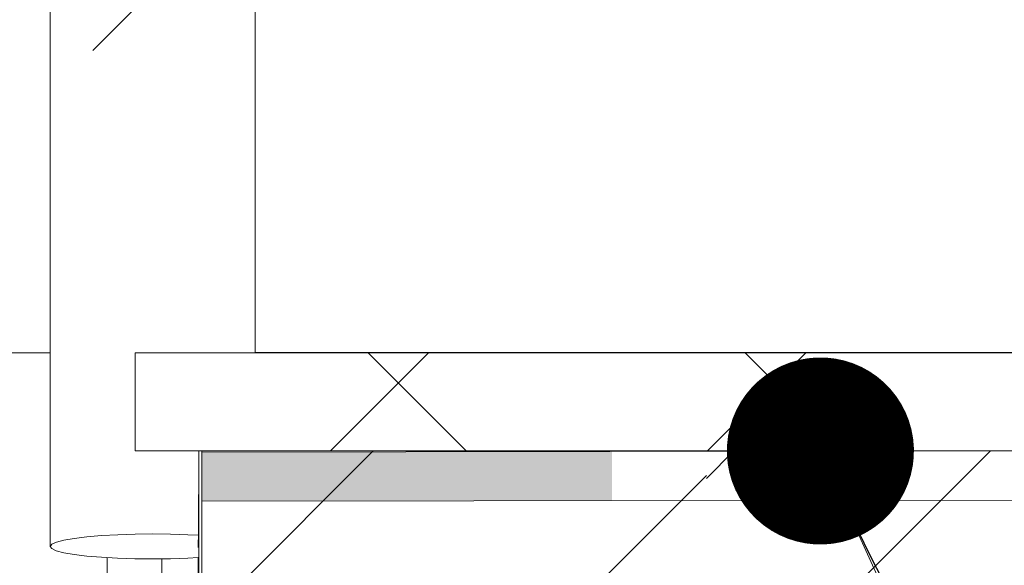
# Model space of a CAD drawing. Header units: millimetres. Extents: x 126830 to 197420, y -10585 to 21156.
# Tile 70 of 100: x 187735 to 187975, y 8091 to 8224. Entities that reach past the tile are written whole.
import ezdxf

# ---------------------------------------------------------------- set-up
doc = ezdxf.new("R2010")
doc.units = ezdxf.units.MM
doc.header["$MEASUREMENT"] = 0
doc.linetypes.add('Wipeout_Contour', pattern=[1000, 0, -1000])
for name, color, linetype in [('Anotace - SP', 7, 'Continuous'), ('Konstrukce - krov', 7, 'Continuous'), ('Konstrukce - nosné', 7, 'Continuous'), ('Popis', 7, 'Continuous'), ('Situace - terén', 7, 'Continuous'), ('TZB - VZT', 7, 'Continuous'), ('Výplně - Povrchové', 7, 'Continuous'), ('Výplně – Řezové', 7, 'Continuous')]:
    doc.layers.add(name, color=color, linetype=linetype)
doc.dimstyles.new('GENEROVANÝ_STYL__15', dxfattribs={"dimtxt": 0.18, "dimasz": 91.2, "dimexe": 0.18, "dimexo": 0.0625, "dimgap": 0, "dimtad": 0, "dimtih": 1, "dimtoh": 1, "dimdec": 4, "dimzin": 0, "dimdsep": 46, "dimcen": 0.09, "dimadec": 0, "dimazin": 0, "dimtfac": 1, "dimtdec": 4, "dimtmove": 0, "dimatfit": 3, "dimldrblk": 'ARROWHEAD_11', "dimfxl": 1, "dimtolj": 1, "dimtzin": 0, "dimarcsym": 0})

# ---------------------------------------------------------------- blocks, each defined once
blk = doc.blocks.new('výplň_58_2', base_point=(40059.53, 0))
at = {"layer": 'Situace - terén', "color": 1, "linetype": 'Continuous', "lineweight": 13, "flags": 128}
blk.add_lwpolyline([(187769.54, 8060.49), (187756.21, 8060.49), (187756.21, 8098.47), (187769.54, 8098.47)], close=True, dxfattribs=at)
blk = doc.blocks.new('*X273', base_point=(40059.53, 0))
at = {"layer": 'Situace - terén', "color": 21, "linetype": 'Continuous', "lineweight": 20, "true_color": 0xffaaaa}
for p, q in [((187778.58, 8076.22), (187821.11, 8118.75)), ((187902.27, 8112.04), (187908.99, 8118.76)), ((187902.27, 8049.54), (187971.5, 8118.76)), ((187778.58, 7989.09), (187902.27, 8112.79))]:
    blk.add_line(p, q, dxfattribs=at)
blk = doc.blocks.new('výplň_59_2', base_point=(40059.53, 0))
at = {"layer": 'Situace - terén', "color": 1, "linetype": 'Continuous', "lineweight": 13, "flags": 128}
blk.add_lwpolyline([(187778.58, 7967.31), (187778.58, 8118.75), (188920.15, 8118.83), (188920.15, 7967.4)], close=True, dxfattribs=at)
at = {"layer": 'Situace - terén', "color": 21, "linetype": 'Continuous', "lineweight": 20, "true_color": 0xffaaaa}
blk.add_blockref('*X273', (40059.53, 0), dxfattribs=at)
blk = doc.blocks.new('*X275', base_point=(40059.53, 0))
at = {"layer": 'Situace - terén', "color": 21, "linetype": 'Continuous', "lineweight": 20, "true_color": 0xffaaaa}
for p, q in [((187779.29, 8076.93), (187821.11, 8118.75)), ((187902.27, 8112.04), (187908.99, 8118.75)), ((187902.27, 8049.54), (187971.49, 8118.75)), ((187779.29, 7989.81), (187902.27, 8112.79))]:
    blk.add_line(p, q, dxfattribs=at)
blk = doc.blocks.new('výplň_60_2', base_point=(40059.53, 0))
at = {"layer": 'Situace - terén', "color": 21, "linetype": 'Continuous', "lineweight": 20, "true_color": 0xffaaaa}
blk.add_blockref('*X275', (40059.53, 0), dxfattribs=at)
blk = doc.blocks.new('Izolace P_V 25[30]_2', base_point=(187779.31, 8106.49))
at = {"layer": 'Konstrukce - krov', "linetype": 'Continuous', "lineweight": 13, "true_color": 0x6a6a6a}
blk.add_hatch(color=251, dxfattribs=at).paths.add_polyline_path([(187779.31, 8106.49), (187879.31, 8106.62), (187879.29, 8118.62), (187779.29, 8118.49)])
at = {"layer": 'Konstrukce - krov', "color": 8, "linetype": 'Continuous', "lineweight": 13}
for p, q in [((187779.29, 8118.49), (187978.28, 8118.75)), ((187779.31, 8106.49), (187978.3, 8106.75))]:
    blk.add_line(p, q, dxfattribs=at)
blk = doc.blocks.new('ARROWHEAD_11')
at = {"color": 0, "linetype": 'Continuous', "lineweight": 0}
blk.add_line((0, 0), (-1, 0), dxfattribs=at)
at = {"color": 0, "linetype": 'Continuous', "lineweight": 0, "const_width": 0.25, "flags": 128}
blk.add_lwpolyline([(-0.125, 0, 1), (0.125, 0, 1)], format="xyb", close=True, dxfattribs=at)

msp = doc.modelspace()

# ---------------------------------------------------------------- linework, layer by layer
at = {"color": 1, "linetype": 'Continuous', "lineweight": 18}
msp.add_line((187763.03, 8142.67), (185276.61, 8142.67), dxfattribs=at)
at = {"layer": 'Popis', "color": 1, "linetype": 'Continuous', "lineweight": 13}
msp.add_line((187763.03, 8142.67), (187763.03, 8364.56), dxfattribs=at)

# ---------------------------------------------------------------- block references
at = {"layer": 'Situace - terén', "color": 21, "linetype": 'Continuous', "lineweight": 20, "true_color": 0xffaaaa}
msp.add_blockref('výplň_58_2', (40059.53, 0), dxfattribs=at)

# ---------------------------------------------------------------- wipeouts: each hides what was drawn before it
at = {"color": 254, "linetype": 'Wipeout_Contour', "lineweight": 0, "ltscale": 754079.961183}
msp.add_wipeout([(187768.99, 8118.75), (188920.15, 8118.75), (188920.15, 8142.75), (187768.99, 8142.75)], dxfattribs=at).dxf.layer = 'Situace - terén'
at = {"color": 254, "linetype": 'Wipeout_Contour', "lineweight": 0, "ltscale": 751727.6616}
msp.add_wipeout([(187752.69, 8216.68), (187752.71, 8216.5), (187752.59, 8195.3), (187752.59, 8195.32)], dxfattribs=at).dxf.layer = 'Výplně - Povrchové'
at = {"color": 254, "linetype": 'Wipeout_Contour', "lineweight": 0, "ltscale": 751740.084363}
msp.add_wipeout([(187755.88, 8209.56), (187755.99, 8209.41), (187755.87, 8188.46), (187755.86, 8188.47)], dxfattribs=at).dxf.layer = 'Výplně - Povrchové'
at = {"color": 254, "linetype": 'Wipeout_Contour', "lineweight": 0, "ltscale": 751832.003282}
msp.add_wipeout([(187778.97, 8209.41), (187778.86, 8188.46), (187778.84, 8188.45), (187778.84, 8209.28)], dxfattribs=at).dxf.layer = 'Výplně - Povrchové'
at = {"color": 254, "linetype": 'Wipeout_Contour', "lineweight": 0, "ltscale": 751838.270132}
msp.add_wipeout([(187780.36, 8211.42), (187780.47, 8211.57), (187780.35, 8190.52), (187780.34, 8190.5)], dxfattribs=at).dxf.layer = 'Výplně - Povrchové'
at = {"color": 254, "linetype": 'Wipeout_Contour', "lineweight": 0, "ltscale": 751747.247582}
msp.add_wipeout([(187757.71, 8207.68), (187757.84, 8207.55), (187757.72, 8186.7), (187757.71, 8186.72)], dxfattribs=at).dxf.layer = 'Výplně - Povrchové'
at = {"color": 254, "linetype": 'Wipeout_Contour', "lineweight": 0, "ltscale": 751824.035082}
msp.add_wipeout([(187776.97, 8207.44), (187777.12, 8207.55), (187777.01, 8186.7), (187776.99, 8186.69)], dxfattribs=at).dxf.layer = 'Výplně - Povrchové'
at = {"color": 254, "linetype": 'Wipeout_Contour', "lineweight": 0, "ltscale": 751755.286182}
msp.add_wipeout([(187759.83, 8206.14), (187759.98, 8206.04), (187759.87, 8185.29), (187759.85, 8185.3)], dxfattribs=at).dxf.layer = 'Výplně - Povrchové'
at = {"color": 254, "linetype": 'Wipeout_Contour', "lineweight": 0, "ltscale": 751805.305051}
msp.add_wipeout([(187772.43, 8204.87), (187772.61, 8204.92), (187772.5, 8184.25), (187772.48, 8184.25)], dxfattribs=at).dxf.layer = 'Výplně - Povrchové'
at = {"color": 254, "linetype": 'Wipeout_Contour', "lineweight": 0, "ltscale": 751815.057735}
msp.add_wipeout([(187774.81, 8205.96), (187774.98, 8206.04), (187774.87, 8185.29), (187774.85, 8185.28)], dxfattribs=at).dxf.layer = 'Výplně - Povrchové'
at = {"color": 254, "linetype": 'Wipeout_Contour', "lineweight": 0, "ltscale": 751774.283482}
msp.add_wipeout([(187764.7, 8204.29), (187764.87, 8204.24), (187764.76, 8183.61), (187764.74, 8183.62)], dxfattribs=at).dxf.layer = 'Výplně - Povrchové'
at = {"color": 254, "linetype": 'Wipeout_Contour', "lineweight": 0, "ltscale": 751784.608245}
msp.add_wipeout([(187767.3, 8204.03), (187767.48, 8204.01), (187767.37, 8183.41), (187767.34, 8183.41)], dxfattribs=at).dxf.layer = 'Výplně - Povrchové'
at = {"color": 254, "linetype": 'Wipeout_Contour', "lineweight": 0, "ltscale": 751795.053624}
msp.add_wipeout([(187769.9, 8204.22), (187770.08, 8204.24), (187769.97, 8183.61), (187769.95, 8183.61)], dxfattribs=at).dxf.layer = 'Výplně - Povrchové'

# ---------------------------------------------------------------- next in the draw order: hatches: boundary and pattern name
at = {"layer": 'Situace - terén', "linetype": 'Continuous', "lineweight": 20, "true_color": 0xffaaaa}
h = msp.add_hatch(dxfattribs=at)
h.set_pattern_fill('Betonová_tvárnice_0002', color=21, style=0, pattern_type=2)
h.set_pattern_definition([(45, (40059.53, 0), (-45.96194, 45.96194), []), (135, (40059.53, 0), (45.96194, 45.96194), [])])
h.paths.add_polyline_path([(187768.99, 8118.75), (188920.15, 8118.75), (188920.15, 8142.75), (187768.99, 8142.75)])

# ---------------------------------------------------------------- next in the draw order: linework, layer by layer
at = {"layer": 'Situace - terén', "color": 1, "linetype": 'Continuous', "lineweight": 13, "flags": 128}
msp.add_lwpolyline([(187768.99, 8118.75), (188920.15, 8118.75), (188920.15, 8142.75), (187768.99, 8142.75)], close=True, dxfattribs=at)

# ---------------------------------------------------------------- next in the draw order: wipeouts: each hides what was drawn before it
at = {"color": 254, "linetype": 'Wipeout_Contour', "lineweight": 0, "ltscale": 751727.267533}
msp.add_wipeout([(187752.48, 8219.12), (187752.69, 8216.68), (187752.59, 8195.32), (187752.36, 8197.9)], dxfattribs=at).dxf.layer = 'Výplně - Povrchové'
at = {"color": 254, "linetype": 'Wipeout_Contour', "lineweight": 0, "ltscale": 751764.403578}
msp.add_wipeout([(187762.18, 8205), (187762.35, 8204.92), (187762.24, 8184.25), (187762.22, 8184.26)], dxfattribs=at).dxf.layer = 'Výplně - Povrchové'

# ---------------------------------------------------------------- next in the draw order: wipeouts: each hides what was drawn before it
at = {"color": 254, "linetype": 'Wipeout_Contour', "lineweight": 0, "ltscale": 751949.995734}
msp.add_wipeout([(187792.35, 8972.21), (187792.35, 8142.67), (187791.97, 8142.67), (187791.97, 8972.74)], dxfattribs=at).dxf.layer = 'Výplně - Povrchové'
at = {"color": 254, "linetype": 'Wipeout_Contour', "lineweight": 0, "ltscale": 751730.124561}
msp.add_wipeout([(187753.38, 8213.95), (187753.27, 8192.81), (187753.26, 8192.83), (187753.34, 8214.13)], dxfattribs=at).dxf.layer = 'Výplně - Povrchové'
at = {"color": 254, "linetype": 'Wipeout_Contour', "lineweight": 0, "ltscale": 751802.293048}
msp.add_wipeout([(187778.58, 8118.75), (187778.58, 7989.29), (187778.29, 7996.43), (187778.29, 8064.07)], dxfattribs=at).dxf.layer = 'Výplně - Povrchové'

# ---------------------------------------------------------------- next in the draw order: wipeouts: each hides what was drawn before it
at = {"color": 254, "linetype": 'Wipeout_Contour', "lineweight": 0, "ltscale": 751947.044663}
msp.add_wipeout([(187791.97, 8972.74), (187791.97, 8142.67), (187790.85, 8142.67), (187790.85, 8973.25)], dxfattribs=at).dxf.layer = 'Výplně - Povrchové'
at = {"color": 254, "linetype": 'Wipeout_Contour', "lineweight": 0, "ltscale": 751728.578642}
msp.add_wipeout([(187752.71, 8216.5), (187753.34, 8214.13), (187753.26, 8192.83), (187752.59, 8195.3)], dxfattribs=at).dxf.layer = 'Výplně - Povrchové'
at = {"color": 254, "linetype": 'Wipeout_Contour', "lineweight": 0, "ltscale": 4886261.226308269}
msp.add_wipeout([(187778.47, 8098.19), (187778.45, 8095.21), (187778.44, 8092.76), (187775.88, 8092.61), (187771.67, 8092.47), (187767.33, 8092.43), (187762.99, 8092.47), (187758.78, 8092.61), (187754.84, 8092.84), (187751.27, 8093.14), (187748.19, 8093.52), (187745.69, 8093.95), (187743.85, 8094.43), (187742.73, 8094.95), (187742.35, 8095.47), (187742.73, 8096), (187743.86, 8096.52), (187745.71, 8097), (187748.21, 8097.43), (187751.29, 8097.81), (187754.86, 8098.11), (187758.82, 8098.34), (187763.03, 8098.48), (187767.37, 8098.52), (187771.71, 8098.48), (187775.92, 8098.34)], dxfattribs=at).dxf.layer = 'Výplně - Povrchové'

# ---------------------------------------------------------------- next in the draw order: linework, layer by layer
at = {"color": 1, "linetype": 'Continuous', "lineweight": 18}
for p, q in [((187792.35, 8142.67), (187792.35, 8972.21)), ((187745.69, 8093.95), (187748.19, 8093.52)), ((187748.19, 8093.52), (187751.27, 8093.14)), ((187751.27, 8093.14), (187754.84, 8092.84)), ((187754.84, 8092.84), (187758.78, 8092.61)), ((187758.78, 8092.61), (187762.99, 8092.47)), ((187762.99, 8092.47), (187767.33, 8092.43)), ((187767.33, 8092.43), (187771.67, 8092.47)), ((187771.67, 8092.47), (187775.88, 8092.61)), ((187775.88, 8092.61), (187778.44, 8092.76)), ((187778.29, 8064.07), (187778.44, 8092.76))]:
    msp.add_line(p, q, dxfattribs=at)

# ---------------------------------------------------------------- next in the draw order: block references
at = {"layer": 'Situace - terén', "color": 21, "linetype": 'Continuous', "lineweight": 20, "true_color": 0xffaaaa}
for name in ['výplň_59_2', 'výplň_60_2']:
    msp.add_blockref(name, (40059.53, 0), dxfattribs=at)

# ---------------------------------------------------------------- next in the draw order: wipeouts: each hides what was drawn before it
at = {"color": 254, "linetype": 'Wipeout_Contour', "lineweight": 0, "ltscale": 751941.170053}
msp.add_wipeout([(187790.85, 8973.25), (187790.85, 8142.67), (187789.01, 8142.67), (187789.01, 8973.74)], dxfattribs=at).dxf.layer = 'Výplně - Povrchové'
at = {"color": 254, "linetype": 'Wipeout_Contour', "lineweight": 0, "ltscale": 751734.308114}
msp.add_wipeout([(187754.49, 8211.57), (187754.37, 8190.52), (187754.37, 8190.53), (187754.41, 8211.73)], dxfattribs=at).dxf.layer = 'Výplně - Povrchové'

# ---------------------------------------------------------------- next in the draw order: wipeouts: each hides what was drawn before it
at = {"color": 254, "linetype": 'Wipeout_Contour', "lineweight": 0, "ltscale": 1315937.46192506}
msp.add_wipeout([(187789.01, 8973.74), (187789.01, 8142.67), (187786.51, 8142.67), (187786.51, 8968.48), (187787.06, 8970.43), (187787.36, 8973.88), (187787.36, 8974.02)], dxfattribs=at).dxf.layer = 'Výplně - Povrchové'
at = {"color": 254, "linetype": 'Wipeout_Contour', "lineweight": 0, "ltscale": 751731.678088}
msp.add_wipeout([(187754.41, 8211.73), (187754.37, 8190.53), (187753.27, 8192.81), (187753.38, 8213.95)], dxfattribs=at).dxf.layer = 'Výplně - Povrchové'

# ---------------------------------------------------------------- next in the draw order: wipeouts: each hides what was drawn before it
at = {"color": 254, "linetype": 'Wipeout_Contour', "lineweight": 0, "ltscale": 939670.017878}
msp.add_wipeout([(187754.49, 8211.57), (187755.88, 8209.56), (187755.86, 8188.47), (187754.86, 8189.85), (187754.37, 8190.52)], dxfattribs=at).dxf.layer = 'Výplně - Povrchové'

# ---------------------------------------------------------------- next in the draw order: wipeouts: each hides what was drawn before it
at = {"color": 254, "linetype": 'Wipeout_Contour', "lineweight": 0, "ltscale": 751742.784826}
msp.add_wipeout([(187757.71, 8186.72), (187755.87, 8188.46), (187755.99, 8209.41), (187757.71, 8207.68)], dxfattribs=at).dxf.layer = 'Výplně - Povrchové'

# ---------------------------------------------------------------- next in the draw order: wipeouts: each hides what was drawn before it
at = {"color": 254, "linetype": 'Wipeout_Contour', "lineweight": 0, "ltscale": 5262344.701453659}
msp.add_wipeout([(187754.86, 8959.02), (187754.86, 8428.69), (187754.49, 8428.15), (187753.38, 8425.76), (187752.71, 8423.22), (187752.48, 8420.59), (187752.36, 8399.37), (187752.59, 8396.77), (187753.27, 8394.28), (187754.39, 8391.96), (187754.39, 8391.97), (187754.86, 8391.32), (187754.86, 8227.22), (187754.49, 8226.68), (187753.38, 8224.29), (187752.71, 8221.75), (187752.48, 8219.12), (187752.36, 8197.9), (187752.59, 8195.3), (187753.27, 8192.81), (187754.39, 8190.49), (187754.39, 8190.5), (187754.86, 8189.85), (187754.86, 8142.67), (187751.29, 8142.67), (187751.29, 8962.53), (187752.04, 8961.51), (187754.51, 8959.24)], dxfattribs=at).dxf.layer = 'Výplně - Povrchové'
at = {"color": 254, "linetype": 'Wipeout_Contour', "lineweight": 0, "ltscale": 939687.611671}
msp.add_wipeout([(187759.83, 8206.14), (187759.85, 8185.3), (187758.82, 8185.99), (187757.72, 8186.7), (187757.84, 8207.55)], dxfattribs=at).dxf.layer = 'Výplně - Povrchové'

# ---------------------------------------------------------------- next in the draw order: wipeouts: each hides what was drawn before it
at = {"color": 254, "linetype": 'Wipeout_Contour', "lineweight": 0, "ltscale": 1127706.708315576}
msp.add_wipeout([(187750.04, 8964.17), (187751.29, 8962.53), (187751.29, 8142.67), (187748.21, 8142.67), (187748.21, 8968.48), (187748.57, 8967.18)], dxfattribs=at).dxf.layer = 'Výplně - Povrchové'
at = {"color": 254, "linetype": 'Wipeout_Contour', "lineweight": 0, "ltscale": 751759.252147}
msp.add_wipeout([(187762.22, 8184.26), (187759.87, 8185.29), (187759.98, 8206.04), (187762.18, 8205)], dxfattribs=at).dxf.layer = 'Výplně - Povrchové'

# ---------------------------------------------------------------- next in the draw order: wipeouts: each hides what was drawn before it
at = {"color": 254, "linetype": 'Wipeout_Contour', "lineweight": 0, "ltscale": 1315653.964116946}
msp.add_wipeout([(187748.21, 8142.67), (187745.71, 8142.67), (187745.71, 8973.74), (187747.36, 8974.02), (187747.36, 8973.88), (187747.66, 8970.43), (187748.21, 8968.48)], dxfattribs=at).dxf.layer = 'Výplně - Povrchové'
at = {"color": 254, "linetype": 'Wipeout_Contour', "lineweight": 0, "ltscale": 939710.339581}
msp.add_wipeout([(187764.7, 8204.29), (187764.74, 8183.62), (187763.03, 8184.06), (187762.24, 8184.25), (187762.35, 8204.92)], dxfattribs=at).dxf.layer = 'Výplně - Povrchové'

# ---------------------------------------------------------------- next in the draw order: wipeouts: each hides what was drawn before it
at = {"color": 254, "linetype": 'Wipeout_Contour', "lineweight": 0, "ltscale": 751760.785712}
msp.add_wipeout([(187745.71, 8142.67), (187743.86, 8142.67), (187743.86, 8973.25), (187745.71, 8973.74)], dxfattribs=at).dxf.layer = 'Výplně - Povrchové'
at = {"color": 254, "linetype": 'Wipeout_Contour', "lineweight": 0, "ltscale": 751779.044479}
msp.add_wipeout([(187767.3, 8204.03), (187767.34, 8183.41), (187764.76, 8183.61), (187764.87, 8204.24)], dxfattribs=at).dxf.layer = 'Výplně - Povrchové'

# ---------------------------------------------------------------- next in the draw order: wipeouts: each hides what was drawn before it
at = {"color": 254, "linetype": 'Wipeout_Contour', "lineweight": 0, "ltscale": 751754.794399}
msp.add_wipeout([(187743.86, 8142.67), (187742.73, 8142.67), (187742.73, 8972.74), (187743.86, 8973.25)], dxfattribs=at).dxf.layer = 'Výplně - Povrchové'
at = {"color": 254, "linetype": 'Wipeout_Contour', "lineweight": 0, "ltscale": 751789.452525}
msp.add_wipeout([(187769.95, 8183.61), (187767.37, 8183.41), (187767.48, 8204.01), (187769.9, 8204.22)], dxfattribs=at).dxf.layer = 'Výplně - Povrchové'

# ---------------------------------------------------------------- next in the draw order: wipeouts: each hides what was drawn before it
at = {"color": 254, "linetype": 'Wipeout_Contour', "lineweight": 0, "ltscale": 751751.720988}
msp.add_wipeout([(187742.73, 8972.74), (187742.73, 8142.67), (187742.35, 8142.67), (187742.35, 8972.21)], dxfattribs=at).dxf.layer = 'Výplně - Povrchové'
at = {"color": 254, "linetype": 'Wipeout_Contour', "lineweight": 0, "ltscale": 939749.542297}
msp.add_wipeout([(187772.48, 8184.25), (187771.71, 8184.06), (187769.97, 8183.61), (187770.08, 8204.24), (187772.43, 8204.87)], dxfattribs=at).dxf.layer = 'Výplně - Povrchové'
at = {"color": 254, "linetype": 'Wipeout_Contour', "lineweight": 0, "ltscale": 939713.389149}
msp.add_wipeout([(187767.37, 8142.67), (187763.03, 8142.67), (187763.03, 8184.06), (187764.76, 8183.61), (187767.37, 8183.41)], dxfattribs=at).dxf.layer = 'Výplně - Povrchové'

# ---------------------------------------------------------------- next in the draw order: wipeouts: each hides what was drawn before it
at = {"color": 254, "linetype": 'Wipeout_Contour', "lineweight": 0, "ltscale": 751809.718377}
msp.add_wipeout([(187774.85, 8185.28), (187772.5, 8184.25), (187772.61, 8204.92), (187774.81, 8205.96)], dxfattribs=at).dxf.layer = 'Výplně - Povrchové'
at = {"color": 254, "linetype": 'Wipeout_Contour', "lineweight": 0, "ltscale": 1127631.97334348}
msp.add_wipeout([(187762.24, 8184.25), (187763.03, 8184.06), (187763.03, 8142.67), (187758.82, 8142.67), (187758.82, 8185.99), (187759.87, 8185.29)], dxfattribs=at).dxf.layer = 'Výplně - Povrchové'

# ---------------------------------------------------------------- next in the draw order: wipeouts: each hides what was drawn before it
at = {"color": 254, "linetype": 'Wipeout_Contour', "lineweight": 0, "ltscale": 939773.208267}
msp.add_wipeout([(187776.99, 8186.69), (187775.92, 8185.99), (187774.87, 8185.29), (187774.98, 8206.04), (187776.97, 8207.44)], dxfattribs=at).dxf.layer = 'Výplně - Povrchové'
at = {"color": 254, "linetype": 'Wipeout_Contour', "lineweight": 0, "ltscale": 1127607.747512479}
msp.add_wipeout([(187757.72, 8186.7), (187758.82, 8185.99), (187758.82, 8142.67), (187754.86, 8142.67), (187754.86, 8189.85), (187755.87, 8188.46)], dxfattribs=at).dxf.layer = 'Výplně - Povrchové'

# ---------------------------------------------------------------- next in the draw order: wipeouts: each hides what was drawn before it
at = {"color": 254, "linetype": 'Wipeout_Contour', "lineweight": 0, "ltscale": 751827.222287}
msp.add_wipeout([(187778.84, 8188.45), (187777.01, 8186.7), (187777.12, 8207.55), (187778.84, 8209.28)], dxfattribs=at).dxf.layer = 'Výplně - Povrchové'
at = {"color": 254, "linetype": 'Wipeout_Contour', "lineweight": 0, "ltscale": 751714.398685}
msp.add_wipeout([(187751.29, 8142.67), (187754.86, 8142.67), (187754.86, 8098.11), (187751.29, 8097.81)], dxfattribs=at).dxf.layer = 'Výplně - Povrchové'

# ---------------------------------------------------------------- next in the draw order: wipeouts: each hides what was drawn before it
at = {"color": 254, "linetype": 'Wipeout_Contour', "lineweight": 0, "ltscale": 939792.467765}
msp.add_wipeout([(187778.97, 8209.41), (187780.36, 8211.42), (187780.34, 8190.5), (187779.86, 8189.85), (187778.86, 8188.46)], dxfattribs=at).dxf.layer = 'Výplně - Povrchové'
at = {"color": 254, "linetype": 'Wipeout_Contour', "lineweight": 0, "ltscale": 751701.072168}
msp.add_wipeout([(187748.21, 8142.67), (187751.29, 8142.67), (187751.29, 8097.81), (187748.21, 8097.43)], dxfattribs=at).dxf.layer = 'Výplně - Povrchové'

# ---------------------------------------------------------------- next in the draw order: wipeouts: each hides what was drawn before it
at = {"color": 254, "linetype": 'Wipeout_Contour', "lineweight": 0, "ltscale": 751842.941467}
msp.add_wipeout([(187781.5, 8213.79), (187781.57, 8213.96), (187781.46, 8192.81), (187781.45, 8192.79)], dxfattribs=at).dxf.layer = 'Výplně - Povrchové'
at = {"color": 254, "linetype": 'Wipeout_Contour', "lineweight": 0, "ltscale": 751689.876944}
msp.add_wipeout([(187748.21, 8097.43), (187745.71, 8097), (187745.71, 8142.67), (187748.21, 8142.67)], dxfattribs=at).dxf.layer = 'Výplně - Povrchové'

# ---------------------------------------------------------------- next in the draw order: linework, layer by layer
at = {"color": 1, "linetype": 'Continuous', "lineweight": 18}
msp.add_line((187751.29, 8097.81), (187748.21, 8097.43), dxfattribs=at)

# ---------------------------------------------------------------- next in the draw order: wipeouts: each hides what was drawn before it
at = {"color": 254, "linetype": 'Wipeout_Contour', "lineweight": 0, "ltscale": 751839.902521}
msp.add_wipeout([(187780.47, 8211.57), (187781.5, 8213.79), (187781.45, 8192.79), (187780.35, 8190.52)], dxfattribs=at).dxf.layer = 'Výplně - Povrchové'
at = {"color": 254, "linetype": 'Wipeout_Contour', "lineweight": 0, "ltscale": 751681.153149}
msp.add_wipeout([(187745.71, 8097), (187743.86, 8096.52), (187743.86, 8142.67), (187745.71, 8142.67)], dxfattribs=at).dxf.layer = 'Výplně - Povrchové'

# ---------------------------------------------------------------- next in the draw order: linework, layer by layer
at = {"color": 1, "linetype": 'Continuous', "lineweight": 18}
msp.add_line((187748.21, 8097.43), (187745.71, 8097), dxfattribs=at)

# ---------------------------------------------------------------- next in the draw order: wipeouts: each hides what was drawn before it
at = {"color": 254, "linetype": 'Wipeout_Contour', "lineweight": 0, "ltscale": 751845.906714}
msp.add_wipeout([(187782.2, 8216.32), (187782.25, 8216.5), (187782.14, 8195.3), (187782.13, 8195.28)], dxfattribs=at).dxf.layer = 'Výplně - Povrchové'
at = {"color": 254, "linetype": 'Wipeout_Contour', "lineweight": 0, "ltscale": 751675.165864}
msp.add_wipeout([(187743.86, 8096.52), (187742.73, 8096), (187742.73, 8142.67), (187743.86, 8142.67)], dxfattribs=at).dxf.layer = 'Výplně - Povrchové'

# ---------------------------------------------------------------- next in the draw order: wipeouts: each hides what was drawn before it
at = {"color": 254, "linetype": 'Wipeout_Contour', "lineweight": 0, "ltscale": 751843.922009}
msp.add_wipeout([(187781.57, 8213.96), (187782.2, 8216.32), (187782.13, 8195.28), (187781.46, 8192.81)], dxfattribs=at).dxf.layer = 'Výplně - Povrchové'
at = {"color": 254, "linetype": 'Wipeout_Contour', "lineweight": 0, "ltscale": 751672.096997}
msp.add_wipeout([(187742.35, 8142.67), (187742.73, 8142.67), (187742.73, 8096), (187742.35, 8095.47)], dxfattribs=at).dxf.layer = 'Výplně - Povrchové'

# ---------------------------------------------------------------- next in the draw order: linework, layer by layer
at = {"color": 1, "linetype": 'Continuous', "lineweight": 18}
for p, q in [((187742.35, 8142.67), (187742.35, 8972.21)), ((187742.35, 8095.47), (187742.35, 8142.67)), ((187743.86, 8096.52), (187742.73, 8096)), ((187745.71, 8097), (187743.86, 8096.52)), ((187742.73, 8096), (187742.35, 8095.47)), ((187742.35, 8095.47), (187742.73, 8094.95)), ((187742.73, 8094.95), (187743.85, 8094.43)), ((187743.85, 8094.43), (187745.69, 8093.95))]:
    msp.add_line(p, q, dxfattribs=at)

# ---------------------------------------------------------------- next in the draw order: wipeouts: each hides what was drawn before it
at = {"color": 254, "linetype": 'Wipeout_Contour', "lineweight": 0, "ltscale": 751847.075314}
msp.add_wipeout([(187782.46, 8218.94), (187782.48, 8219.12), (187782.36, 8197.9), (187782.36, 8197.88)], dxfattribs=at).dxf.layer = 'Výplně - Povrchové'

# ---------------------------------------------------------------- next in the draw order: wipeouts: each hides what was drawn before it
at = {"color": 254, "linetype": 'Wipeout_Contour', "lineweight": 0, "ltscale": 751846.225112}
msp.add_wipeout([(187782.25, 8216.5), (187782.46, 8218.94), (187782.36, 8197.88), (187782.14, 8195.3)], dxfattribs=at).dxf.layer = 'Výplně - Povrchové'

# ---------------------------------------------------------------- next in the draw order: wipeouts: each hides what was drawn before it
at = {"color": 254, "linetype": 'Wipeout_Contour', "lineweight": 0, "ltscale": 1127919.012513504}
msp.add_wipeout([(187786.51, 8142.67), (187783.43, 8142.67), (187783.43, 8962.53), (187784.68, 8964.17), (187786.15, 8967.18), (187786.51, 8968.48)], dxfattribs=at).dxf.layer = 'Výplně - Povrchové'

# ---------------------------------------------------------------- next in the draw order: wipeouts: each hides what was drawn before it
at = {"color": 254, "linetype": 'Wipeout_Contour', "lineweight": 0, "ltscale": 4887200.295720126}
msp.add_wipeout([(187783.43, 8962.53), (187783.43, 8142.67), (187779.86, 8142.67), (187779.86, 8189.85), (187780.35, 8190.52), (187781.46, 8192.81), (187782.14, 8195.3), (187782.36, 8197.9), (187782.48, 8219.12), (187782.25, 8221.75), (187781.57, 8224.29), (187780.47, 8226.68), (187779.86, 8227.55), (187779.86, 8391.32), (187780.35, 8391.99), (187781.46, 8394.28), (187782.14, 8396.77), (187782.36, 8399.37), (187782.48, 8420.59), (187782.25, 8423.22), (187781.57, 8425.76), (187780.47, 8428.15), (187779.86, 8429.02), (187779.86, 8959.02), (187780.22, 8959.24), (187782.68, 8961.51)], dxfattribs=at).dxf.layer = 'Výplně - Povrchové'

# ---------------------------------------------------------------- next in the draw order: wipeouts: each hides what was drawn before it
at = {"color": 254, "linetype": 'Wipeout_Contour', "lineweight": 0, "ltscale": 1127734.05344545}
msp.add_wipeout([(187778.86, 8188.46), (187779.86, 8189.85), (187779.86, 8142.67), (187775.92, 8142.67), (187775.92, 8185.99), (187777.01, 8186.7)], dxfattribs=at).dxf.layer = 'Výplně - Povrchové'
at = {"color": 254, "linetype": 'Wipeout_Contour', "lineweight": 0, "ltscale": 13532204.24448441}
msp.add_wipeout([(187782.48, 8219.12), (187782.46, 8218.94), (187782.25, 8216.5), (187782.2, 8216.32), (187781.57, 8213.96), (187781.5, 8213.79), (187780.47, 8211.57), (187780.36, 8211.42), (187778.97, 8209.41), (187778.84, 8209.28), (187777.12, 8207.55), (187776.97, 8207.44), (187774.98, 8206.04), (187774.81, 8205.96), (187772.61, 8204.92), (187772.43, 8204.87), (187770.08, 8204.24), (187769.9, 8204.22), (187767.48, 8204.01), (187767.3, 8204.03), (187764.87, 8204.24), (187764.7, 8204.29), (187762.35, 8204.92), (187762.18, 8205), (187759.98, 8206.04), (187759.83, 8206.14), (187757.84, 8207.55), (187757.71, 8207.68), (187755.99, 8209.41), (187755.88, 8209.56), (187754.49, 8211.57), (187754.41, 8211.73), (187753.38, 8213.95), (187753.34, 8214.13), (187752.71, 8216.5), (187752.69, 8216.68), (187752.48, 8219.12), (187752.5, 8219.31), (187752.71, 8221.75), (187752.76, 8221.93), (187753.38, 8224.29), (187753.46, 8224.46), (187754.49, 8226.68), (187754.6, 8226.83), (187755.99, 8228.83), (187756.12, 8228.97), (187757.84, 8230.7), (187757.99, 8230.8), (187759.98, 8232.21), (187760.15, 8232.29), (187762.35, 8233.32), (187762.53, 8233.37), (187764.87, 8234), (187765.06, 8234.02), (187767.48, 8234.23), (187767.67, 8234.22), (187770.08, 8234), (187770.26, 8233.96), (187772.61, 8233.32), (187772.78, 8233.24), (187774.98, 8232.21), (187775.13, 8232.1), (187777.12, 8230.7), (187777.25, 8230.57), (187778.97, 8228.84), (187779.08, 8228.68), (187780.47, 8226.68), (187780.55, 8226.51), (187781.57, 8224.29), (187781.62, 8224.11), (187782.25, 8221.75), (187782.27, 8221.56)], dxfattribs=at).dxf.layer = 'Výplně – Řezové'

# ---------------------------------------------------------------- next in the draw order: hatches: boundary and pattern name
at = {"layer": 'Výplně – Řezové', "linetype": 'Continuous', "lineweight": 20, "true_color": 0xffaaaa}
h = msp.add_hatch(dxfattribs=at)
h.set_pattern_fill('Kov___ocel_0002', color=21, style=0, pattern_type=2)
h.set_pattern_definition([(45, (40059.53, 0), (-79.54951, 79.54951), []), (45, (40033.01, 26.52), (-79.54951, 79.54951), [])])
h.paths.add_polyline_path([(187782.48, 8219.12), (187782.46, 8218.94), (187782.25, 8216.5), (187782.2, 8216.32), (187781.57, 8213.96), (187781.5, 8213.79), (187780.47, 8211.57), (187780.36, 8211.42), (187778.97, 8209.41), (187778.84, 8209.28), (187777.12, 8207.55), (187776.97, 8207.44), (187774.98, 8206.04), (187774.81, 8205.96), (187772.61, 8204.92), (187772.43, 8204.87), (187770.08, 8204.24), (187769.9, 8204.22), (187767.48, 8204.01), (187767.3, 8204.03), (187764.87, 8204.24), (187764.7, 8204.29), (187762.35, 8204.92), (187762.18, 8205), (187759.98, 8206.04), (187759.83, 8206.14), (187757.84, 8207.55), (187757.71, 8207.68), (187755.99, 8209.41), (187755.88, 8209.56), (187754.49, 8211.57), (187754.41, 8211.73), (187753.38, 8213.95), (187753.34, 8214.13), (187752.71, 8216.5), (187752.69, 8216.68), (187752.48, 8219.12), (187752.5, 8219.31), (187752.71, 8221.75), (187752.76, 8221.93), (187753.38, 8224.29), (187753.46, 8224.46), (187754.49, 8226.68), (187754.6, 8226.83), (187755.99, 8228.83), (187756.12, 8228.97), (187757.84, 8230.7), (187757.99, 8230.8), (187759.98, 8232.21), (187760.15, 8232.29), (187762.35, 8233.32), (187762.53, 8233.37), (187764.87, 8234), (187765.06, 8234.02), (187767.48, 8234.23), (187767.67, 8234.22), (187770.08, 8234), (187770.26, 8233.96), (187772.61, 8233.32), (187772.78, 8233.24), (187774.98, 8232.21), (187775.13, 8232.1), (187777.12, 8230.7), (187777.25, 8230.57), (187778.97, 8228.84), (187779.08, 8228.68), (187780.47, 8226.68), (187780.55, 8226.51), (187781.57, 8224.29), (187781.62, 8224.11), (187782.25, 8221.75), (187782.27, 8221.56)])

# ---------------------------------------------------------------- next in the draw order: wipeouts: each hides what was drawn before it
at = {"color": 254, "linetype": 'Wipeout_Contour', "lineweight": 0, "ltscale": 1127708.852317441}
msp.add_wipeout([(187775.92, 8185.99), (187775.92, 8142.67), (187771.71, 8142.67), (187771.71, 8184.06), (187772.5, 8184.25), (187774.87, 8185.29)], dxfattribs=at).dxf.layer = 'Výplně - Povrchové'

# ---------------------------------------------------------------- next in the draw order: wipeouts: each hides what was drawn before it
at = {"color": 254, "linetype": 'Wipeout_Contour', "lineweight": 0, "ltscale": 939735.742459}
msp.add_wipeout([(187771.71, 8142.67), (187767.37, 8142.67), (187767.37, 8183.41), (187769.97, 8183.61), (187771.71, 8184.06)], dxfattribs=at).dxf.layer = 'Výplně - Povrchové'
at = {"color": 254, "linetype": 'Wipeout_Contour', "lineweight": 0, "ltscale": 1503628.373870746}
msp.add_wipeout([(187775.92, 8142.67), (187779.86, 8142.67), (187779.86, 8118.75), (187779.29, 8118.75), (187778.58, 8118.75), (187778.47, 8098.36), (187778.47, 8098.19), (187775.92, 8098.34)], dxfattribs=at).dxf.layer = 'Výplně - Povrchové'

# ---------------------------------------------------------------- next in the draw order: linework, layer by layer
at = {"color": 1, "linetype": 'Continuous', "lineweight": 18}
for p, q in [((188880.04, 8142.75), (187780.04, 8142.67)), ((187778.45, 8095.21), (187778.58, 8118.75)), ((187778.58, 8118.75), (187778.58, 7917.31))]:
    msp.add_line(p, q, dxfattribs=at)
at = {"layer": 'Konstrukce - nosné', "color": 1, "linetype": 'Continuous', "lineweight": 18}
msp.add_line((187779.29, 8118.75), (187979.29, 8118.75), dxfattribs=at)
at = {"layer": 'Konstrukce - nosné', "color": 1, "linetype": 'Continuous', "lineweight": 13}
msp.add_line((187779.29, 8118.75), (187779.29, 7352.24), dxfattribs=at)

# ---------------------------------------------------------------- next in the draw order: block references
at = {"layer": 'Konstrukce - krov', "color": 8, "linetype": 'Continuous', "lineweight": 13}
msp.add_blockref('Izolace P_V 25[30]_2', (187779.31, 8106.49), dxfattribs=at)

# ---------------------------------------------------------------- next in the draw order: wipeouts: each hides what was drawn before it
at = {"color": 254, "linetype": 'Wipeout_Contour', "lineweight": 0, "ltscale": 751762.868308}
msp.add_wipeout([(187767.37, 8098.52), (187763.03, 8098.48), (187763.03, 8142.67), (187767.37, 8142.67)], dxfattribs=at).dxf.layer = 'Výplně - Povrchové'
at = {"color": 254, "linetype": 'Wipeout_Contour', "lineweight": 0, "ltscale": 751797.292151}
msp.add_wipeout([(187771.71, 8142.67), (187775.92, 8142.67), (187775.92, 8098.34), (187771.71, 8098.48)], dxfattribs=at).dxf.layer = 'Výplně - Povrchové'

# ---------------------------------------------------------------- next in the draw order: linework, layer by layer
at = {"color": 1, "linetype": 'Continuous', "lineweight": 18}
msp.add_line((187778.47, 8098.19), (187775.92, 8098.34), dxfattribs=at)

# ---------------------------------------------------------------- next in the draw order: wipeouts: each hides what was drawn before it
at = {"color": 254, "linetype": 'Wipeout_Contour', "lineweight": 0, "ltscale": 751745.773384}
msp.add_wipeout([(187758.82, 8142.67), (187763.03, 8142.67), (187763.03, 8098.48), (187758.82, 8098.34)], dxfattribs=at).dxf.layer = 'Výplně - Povrchové'
at = {"color": 254, "linetype": 'Wipeout_Contour', "lineweight": 0, "ltscale": 751780.216898}
msp.add_wipeout([(187771.71, 8098.48), (187767.37, 8098.52), (187767.37, 8142.67), (187771.71, 8142.67)], dxfattribs=at).dxf.layer = 'Výplně - Povrchové'

# ---------------------------------------------------------------- next in the draw order: linework, layer by layer
at = {"color": 1, "linetype": 'Continuous', "lineweight": 18}
for p, q in [((187767.37, 8098.52), (187763.03, 8098.48)), ((187771.71, 8098.48), (187767.37, 8098.52)), ((187775.92, 8098.34), (187771.71, 8098.48))]:
    msp.add_line(p, q, dxfattribs=at)
at = {"layer": 'TZB - VZT', "color": 1, "linetype": 'Continuous', "lineweight": 13}
for p, q in [((187792.35, 8142.67), (187763.03, 8142.67)), ((187763.03, 8142.67), (187763.03, 8118.75)), ((187763.03, 8118.75), (187792.35, 8118.75))]:
    msp.add_line(p, q, dxfattribs=at)

# ---------------------------------------------------------------- next in the draw order: wipeouts: each hides what was drawn before it
at = {"color": 254, "linetype": 'Wipeout_Contour', "lineweight": 0, "ltscale": 751729.451556}
msp.add_wipeout([(187754.86, 8142.67), (187758.82, 8142.67), (187758.82, 8098.34), (187754.86, 8098.11)], dxfattribs=at).dxf.layer = 'Výplně - Povrchové'

# ---------------------------------------------------------------- next in the draw order: linework, layer by layer
at = {"color": 1, "linetype": 'Continuous', "lineweight": 18}
for p, q in [((187754.86, 8098.11), (187751.29, 8097.81)), ((187758.82, 8098.34), (187754.86, 8098.11)), ((187763.03, 8098.48), (187758.82, 8098.34))]:
    msp.add_line(p, q, dxfattribs=at)

# ---------------------------------------------------------------- next in the draw order: leaders
at = {"layer": 'Anotace - SP', "color": 154, "linetype": 'Continuous', "lineweight": 13, "path_type": 1, "annotation_type": 0, "has_hookline": 1, "hookline_direction": 1, "text_width": 1037.55, "horizontal_direction": (0.999989, 0.004682, 0)}
msp.add_leader([(187930.07, 8118.75), (188395.35, 7099.83), (188141.53, 7136.23)], dimstyle='GENEROVANÝ_STYL__15', dxfattribs=at)

doc.saveas('drawing.dxf')
